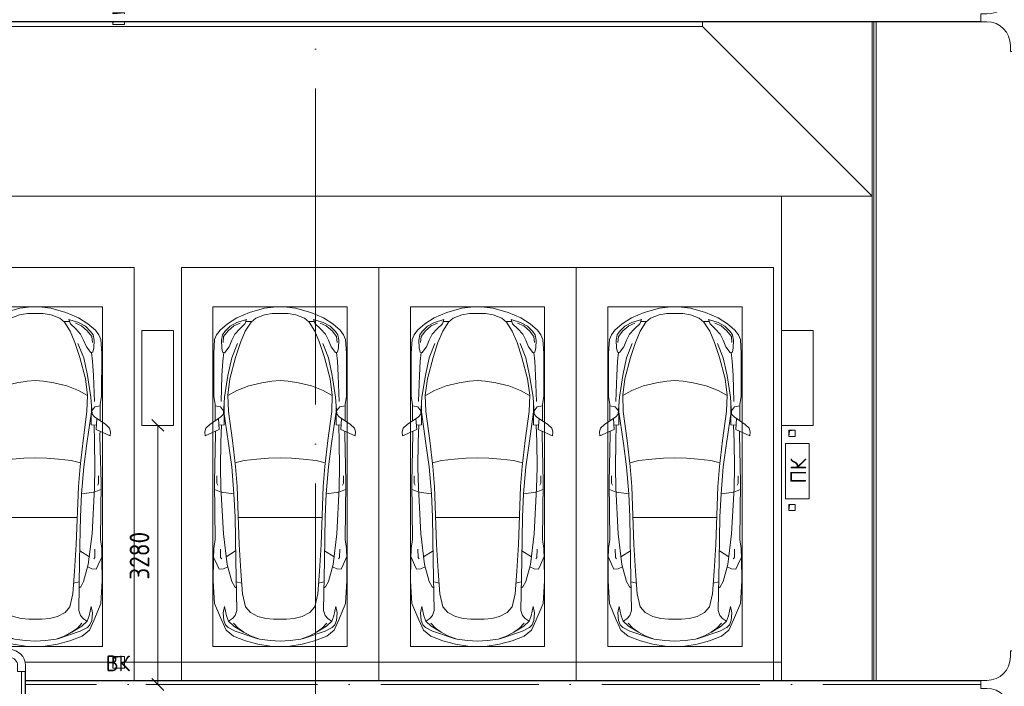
# Model space of a CAD drawing. Header units: millimetres. Extents: x -32229 to 192519, y -13689 to 125138.
# Tile 91 of 256: x 9587 to 22057, y 104346 to 112786. Entities that reach past the tile are written whole.
import ezdxf

# ---------------------------------------------------------------- set-up
doc = ezdxf.new("R2010")
doc.units = ezdxf.units.MM
doc.linetypes.add('ADSK_Линия сетки', pattern=[5000, 4000, -500, 0, -500])
doc.linetypes.add('ADSK_Осевая', pattern=[2800, 2000, -400, 0, -400])
for name, color, linetype, lineweight in [('A-____-____-DIMS', 7, 'Continuous', 9), ('A-____-____-DIMS-200', 7, 'Continuous', 9), ('A-____-NOTE-TEXT', 7, 'Continuous', 18), ('A-DETL-GENF-OTLN', 7, 'Continuous', 18), ('A-FLOR-____-OTLN', 7, 'Continuous', 18), ('A-GENM-____-OTLN', 7, 'Continuous', 18), ('C-PRKG-____-OTLN', 7, 'Continuous', 18), ('E-CABL-TRAY-CNTR', 7, 'ADSK_Осевая', 18), ('E-CABL-TRAY-OTLN', 7, 'Continuous', 18), ('M-EQPM-____-OTLN', 7, 'Continuous', 18), ('S-COLS-____-MCUT', 7, 'Continuous', 40), ('S-GRID-____-OTLN', 7, 'Continuous', 9)]:
    doc.layers.add(name, color=color, linetype=linetype, lineweight=lineweight)
doc.styles.add('GOST Common', font='GOST_Common.ttf', dxfattribs={"height": 200})
doc.styles.add('GOST Common_4', font='GOST_Common.ttf', dxfattribs={"width": 0.9, "height": 250})
doc.dimstyles.new('ГОСТ_2_5_мм2', dxfattribs={"dimscale": 304.8, "dimtxt": 251.428749, "dimasz": 0.492126, "dimexe": 0.492126, "dimexo": 0.656168, "dimgap": 0.098425, "dimtad": 1, "dimdec": 0, "dimdsep": 46, "dimtxsty": 'GOST Common_4', "dimblk1": 'OBLIQUE', "dimblk2": 'OBLIQUE', "dimsah": 1, "dimcen": 0.09, "dimazin": 2, "dimtfac": 1, "dimtdec": 4, "dimtix": 1, "dimtmove": 0, "dimatfit": 3, "dimfxl": 1, "dimtvp": 1, "dimtolj": 1, "dimtzin": 0, "dimarcsym": 2})

# ---------------------------------------------------------------- blocks, each defined once
blk = doc.blocks.new('АР_Машиноместо - 5300x2500_С-V158--01 ЭЛ')
at = {"layer": 'A-DETL-GENF-OTLN', "color": 253, "lineweight": 13, "true_color": 0xaaaaaa}
for p, q in [((862, -572), (702, -640)), ((1053, -518), (862, -572)), ((1051, -599), (941, -642)), ((1149, -583), (1051, -599)), ((1165, -503), (1053, -518)), ((1250, -582), (1149, -583)), ((1250, -500), (1165, -503)), ((1250, -500), (1335, -503)), ((1250, -582), (1351, -583)), ((1335, -503), (1447, -518)), ((1351, -583), (1449, -599)), ((1447, -518), (1638, -572)), ((1449, -599), (1559, -642)), ((1638, -572), (1798, -640)), ((584, -715), (489, -796)), ((616, -746), (550, -812)), ((702, -640), (584, -715)), ((704, -696), (616, -746)), ((825, -661), (704, -696)), ((738, -778), (805, -716)), ((805, -716), (825, -661)), ((882, -692), (809, -809)), ((888, -686), (815, -687)), ((941, -642), (882, -692)), ((1559, -642), (1618, -692)), ((1612, -686), (1685, -687)), ((1618, -692), (1691, -809)), ((1695, -716), (1675, -661)), ((1675, -661), (1796, -696)), ((1762, -778), (1695, -716)), ((1796, -696), (1884, -746)), ((1798, -640), (1916, -715)), ((1884, -746), (1950, -812)), ((1916, -715), (2011, -796)), ((446, -853), (421, -911)), ((489, -796), (446, -853)), ((519, -852), (506, -920)), ((550, -812), (519, -852)), ((639, -920), (677, -844)), ((677, -844), (738, -778)), ((809, -809), (749, -950)), ((1691, -809), (1751, -950)), ((1823, -844), (1762, -778)), ((1861, -920), (1823, -844)), ((1950, -812), (1981, -852)), ((1981, -852), (1994, -920)), ((2011, -796), (2054, -853)), ((2054, -853), (2079, -911)), ((421, -911), (409, -1087)), ((506, -920), (510, -1019)), ((603, -1005), (639, -920)), ((749, -950), (687, -1141)), ((1751, -950), (1813, -1141)), ((1897, -1005), (1861, -920)), ((1994, -920), (1990, -1019)), ((2079, -911), (2091, -1087)), ((409, -1087), (411, -1634)), ((510, -1019), (522, -1074)), ((522, -1074), (549, -1076)), ((549, -1076), (603, -1005)), ((1951, -1076), (1897, -1005)), ((1978, -1074), (1951, -1076)), ((1990, -1019), (1978, -1074)), ((2091, -1087), (2089, -1634)), ((687, -1141), (615, -1410)), ((1813, -1141), (1885, -1410)), ((615, -1410), (589, -1616)), ((853, -1499), (1017, -1460)), ((1017, -1460), (1147, -1439)), ((1147, -1439), (1250, -1434)), ((1353, -1439), (1250, -1434)), ((1483, -1460), (1353, -1439)), ((1647, -1499), (1483, -1460)), ((1885, -1410), (1911, -1616)), ((589, -1616), (596, -1825)), ((590, -1624), (704, -1557)), ((704, -1557), (853, -1499)), ((1796, -1557), (1647, -1499)), ((1910, -1624), (1796, -1557)), ((1911, -1616), (1904, -1825)), ((411, -1634), (427, -1731)), ((427, -1731), (427, -1943)), ((547, -1643), (531, -1858)), ((541, -1994), (540, -1733)), ((1953, -1643), (1969, -1858)), ((1959, -1994), (1960, -1733)), ((2089, -1634), (2073, -1731)), ((2073, -1731), (2073, -1943)), ((495, -1765), (427, -1753)), ((534, -1817), (495, -1765)), ((531, -1858), (501, -1894)), ((597, -2231), (535, -1798)), ((596, -1825), (645, -2192)), ((1904, -1825), (1855, -2192)), ((1903, -2231), (1965, -1798)), ((1966, -1817), (2005, -1765)), ((1969, -1858), (1999, -1894)), ((2005, -1765), (2073, -1753)), ((358, -1990), (309, -2036)), ((501, -1894), (358, -1990)), ((480, -2053), (471, -1914)), ((541, -1994), (476, -1998)), ((1959, -1994), (2024, -1998)), ((1999, -1894), (2142, -1990)), ((2020, -2053), (2029, -1914)), ((2142, -1990), (2191, -2036)), ((309, -2036), (297, -2080)), ((297, -2080), (301, -2131)), ((301, -2131), (480, -2053)), ((428, -2308), (432, -2120)), ((432, -2120), (431, -2074)), ((506, -1996), (500, -2210)), ((1994, -1996), (2000, -2210)), ((2199, -2131), (2020, -2053)), ((2068, -2120), (2069, -2074)), ((2072, -2308), (2068, -2120)), ((2191, -2036), (2203, -2080)), ((2203, -2080), (2199, -2131)), ((500, -2210), (496, -2532)), ((637, -2526), (597, -2231)), ((645, -2192), (684, -2522)), ((1855, -2192), (1816, -2522)), ((1863, -2526), (1903, -2231)), ((2000, -2210), (2004, -2532)), ((418, -2723), (428, -2308)), ((2082, -2723), (2072, -2308)), ((496, -2532), (501, -2790)), ((637, -2526), (666, -2867)), ((684, -2522), (705, -2775)), ((1816, -2522), (1795, -2775)), ((1863, -2526), (1834, -2867)), ((2004, -2532), (1999, -2790)), ((426, -3447), (418, -2723)), ((448, -2639), (448, -2734)), ((448, -2734), (460, -2756)), ((2052, -2734), (2040, -2756)), ((2052, -2639), (2052, -2734)), ((2074, -3447), (2082, -2723)), ((505, -2847), (421, -2813)), ((501, -2790), (531, -3375)), ((666, -2867), (505, -2847)), ((666, -2865), (679, -3159)), ((705, -2775), (731, -3508)), ((1795, -2775), (1769, -3508)), ((1834, -2865), (1821, -3159)), ((1834, -2867), (1995, -2847)), ((1999, -2790), (1969, -3375)), ((1995, -2847), (2079, -2813)), ((679, -3159), (689, -3706)), ((1821, -3159), (1811, -3706)), ((409, -3560), (426, -3447)), ((531, -3375), (579, -3763)), ((1969, -3375), (1921, -3763)), ((2091, -3560), (2074, -3447)), ((406, -3688), (409, -3560)), ((495, -3566), (497, -3672)), ((687, -3589), (566, -3664)), ((731, -3508), (752, -3846)), ((1769, -3508), (1748, -3846)), ((1813, -3589), (1934, -3664)), ((2005, -3566), (2003, -3672)), ((2094, -3688), (2091, -3560)), ((403, -3968), (406, -3688)), ((408, -3667), (453, -3766)), ((497, -3672), (510, -3691)), ((689, -3706), (700, -4345)), ((1811, -3706), (1800, -4345)), ((2003, -3672), (1990, -3691)), ((2092, -3667), (2047, -3766)), ((2097, -3968), (2094, -3688)), ((453, -3766), (478, -3819)), ((478, -3819), (533, -3818)), ((533, -3818), (586, -3790)), ((579, -3763), (639, -3975)), ((752, -3846), (774, -4133)), ((1748, -3846), (1726, -4133)), ((1921, -3763), (1861, -3975)), ((1967, -3818), (1914, -3790)), ((2022, -3819), (1967, -3818)), ((2047, -3766), (2022, -3819)), ((420, -4254), (403, -3968)), ((639, -3975), (675, -4045)), ((1861, -3975), (1825, -4045)), ((2080, -4254), (2097, -3968)), ((675, -4045), (695, -4058)), ((1825, -4045), (1805, -4058)), ((774, -4133), (812, -4299)), ((1726, -4133), (1688, -4299)), ((507, -4463), (420, -4254)), ((544, -4295), (528, -4375)), ((569, -4413), (544, -4295)), ((700, -4345), (680, -4406)), ((812, -4299), (873, -4370)), ((1688, -4299), (1627, -4370)), ((1800, -4345), (1820, -4406)), ((1931, -4413), (1956, -4295)), ((1956, -4295), (1972, -4375)), ((1993, -4463), (2080, -4254)), ((566, -4595), (507, -4463)), ((528, -4375), (536, -4471)), ((536, -4471), (558, -4526)), ((595, -4479), (569, -4413)), ((662, -4543), (595, -4479)), ((645, -4445), (597, -4481)), ((680, -4406), (645, -4445)), ((873, -4370), (970, -4419)), ((970, -4419), (1070, -4447)), ((1070, -4447), (1167, -4453)), ((1167, -4453), (1250, -4454)), ((1333, -4453), (1250, -4454)), ((1430, -4447), (1333, -4453)), ((1530, -4419), (1430, -4447)), ((1627, -4370), (1530, -4419)), ((1820, -4406), (1855, -4445)), ((1838, -4543), (1905, -4479)), ((1855, -4445), (1903, -4481)), ((1905, -4479), (1931, -4413)), ((1934, -4595), (1993, -4463)), ((1964, -4471), (1942, -4526)), ((1972, -4375), (1964, -4471)), ((558, -4526), (591, -4560)), ((659, -4670), (566, -4595)), ((591, -4560), (681, -4606)), ((717, -4569), (660, -4505)), ((788, -4618), (662, -4543)), ((681, -4606), (967, -4704)), ((791, -4620), (717, -4569)), ((1819, -4606), (1533, -4704)), ((1709, -4620), (1783, -4569)), ((1712, -4618), (1838, -4543)), ((1783, -4569), (1840, -4505)), ((1909, -4560), (1819, -4606)), ((1841, -4670), (1934, -4595)), ((1942, -4526), (1909, -4560)), ((813, -4729), (659, -4670)), ((874, -4665), (791, -4620)), ((970, -4772), (813, -4729)), ((988, -4707), (874, -4665)), ((1122, -4726), (988, -4707)), ((1250, -4732), (1122, -4726)), ((1250, -4732), (1378, -4726)), ((1378, -4726), (1512, -4707)), ((1512, -4707), (1626, -4665)), ((1530, -4772), (1687, -4729)), ((1626, -4665), (1709, -4620)), ((1687, -4729), (1841, -4670)), ((1126, -4794), (970, -4772)), ((1250, -4800), (1126, -4794)), ((1250, -4800), (1374, -4794)), ((1374, -4794), (1530, -4772))]:
    blk.add_line(p, q, dxfattribs=at)
at = {"layer": 'A-DETL-GENF-OTLN', "color": 254, "lineweight": 13, "true_color": 0xd4d4d4}
for p, q in [((665, -740), (592, -805)), ((743, -708), (665, -740)), ((1757, -708), (1835, -740)), ((1835, -740), (1908, -805)), ((592, -805), (535, -874)), ((1908, -805), (1965, -874)), ((535, -874), (528, -949)), ((710, -963), (637, -1146)), ((1790, -963), (1863, -1146)), ((1965, -874), (1972, -949)), ((537, -1076), (525, -1189)), ((1963, -1076), (1975, -1189)), ((525, -1189), (514, -1369)), ((637, -1146), (590, -1368)), ((1863, -1146), (1910, -1368)), ((1975, -1189), (1986, -1369)), ((514, -1369), (502, -1696)), ((590, -1368), (547, -1643)), ((1910, -1368), (1953, -1643)), ((1986, -1369), (1998, -1696)), ((678, -2473), (795, -2446)), ((795, -2446), (956, -2427)), ((956, -2427), (1105, -2414)), ((1105, -2414), (1250, -2413)), ((1395, -2414), (1250, -2413)), ((1544, -2427), (1395, -2414)), ((1705, -2446), (1544, -2427)), ((1822, -2473), (1705, -2446)), ((715, -3168), (1250, -3167)), ((1785, -3168), (1250, -3167)), ((695, -3980), (765, -3997)), ((1805, -3980), (1735, -3997))]:
    blk.add_line(p, q, dxfattribs=at)
at = {"layer": 'C-PRKG-____-OTLN', "color": 253, "lineweight": 13, "true_color": 0xaaaaaa}
for p, q in [((2500, 0), (0, 0)), ((0, 0), (0, -4840)), ((2500, 0), (2500, -5230)), ((400, -500), (400, -4800)), ((400, -500), (2100, -500)), ((2100, -500), (2100, -4800)), ((400, -4800), (2100, -4800)), ((0, -4940), (0, -5230))]:
    blk.add_line(p, q, dxfattribs=at)
blk = doc.blocks.new('АР_Машиноместо - 5300x2500_С-V155--01 ЭЛ')
at = {"layer": 'A-DETL-GENF-OTLN', "color": 253, "lineweight": 13, "true_color": 0xaaaaaa}
for p, q in [((970, 4772), (813, 4729)), ((1126, 4794), (970, 4772)), ((1250, 4800), (1126, 4794)), ((1250, 4800), (1374, 4794)), ((1374, 4794), (1530, 4772)), ((1530, 4772), (1687, 4729)), ((659, 4670), (566, 4595)), ((813, 4729), (659, 4670)), ((788, 4618), (662, 4543)), ((681, 4606), (967, 4704)), ((791, 4620), (717, 4569)), ((874, 4665), (791, 4620)), ((988, 4707), (874, 4665)), ((1122, 4726), (988, 4707)), ((1250, 4732), (1122, 4726)), ((1250, 4732), (1378, 4726)), ((1378, 4726), (1512, 4707)), ((1512, 4707), (1626, 4665)), ((1819, 4606), (1533, 4704)), ((1626, 4665), (1709, 4620)), ((1687, 4729), (1841, 4670)), ((1709, 4620), (1783, 4569)), ((1712, 4618), (1838, 4543)), ((1841, 4670), (1934, 4595)), ((566, 4595), (507, 4463)), ((536, 4471), (558, 4526)), ((558, 4526), (591, 4560)), ((591, 4560), (681, 4606)), ((662, 4543), (595, 4479)), ((717, 4569), (660, 4505)), ((1783, 4569), (1840, 4505)), ((1909, 4560), (1819, 4606)), ((1838, 4543), (1905, 4479)), ((1942, 4526), (1909, 4560)), ((1934, 4595), (1993, 4463)), ((1964, 4471), (1942, 4526)), ((507, 4463), (420, 4254)), ((528, 4375), (536, 4471)), ((544, 4295), (528, 4375)), ((569, 4413), (544, 4295)), ((595, 4479), (569, 4413)), ((645, 4445), (597, 4481)), ((680, 4406), (645, 4445)), ((700, 4345), (680, 4406)), ((812, 4299), (873, 4370)), ((873, 4370), (970, 4419)), ((970, 4419), (1070, 4447)), ((1070, 4447), (1167, 4453)), ((1167, 4453), (1250, 4454)), ((1333, 4453), (1250, 4454)), ((1430, 4447), (1333, 4453)), ((1530, 4419), (1430, 4447)), ((1627, 4370), (1530, 4419)), ((1688, 4299), (1627, 4370)), ((1800, 4345), (1820, 4406)), ((1820, 4406), (1855, 4445)), ((1855, 4445), (1903, 4481)), ((1905, 4479), (1931, 4413)), ((1931, 4413), (1956, 4295)), ((1956, 4295), (1972, 4375)), ((1972, 4375), (1964, 4471)), ((1993, 4463), (2080, 4254)), ((420, 4254), (403, 3968)), ((689, 3706), (700, 4345)), ((774, 4133), (812, 4299)), ((1726, 4133), (1688, 4299)), ((1811, 3706), (1800, 4345)), ((2080, 4254), (2097, 3968)), ((752, 3846), (774, 4133)), ((1748, 3846), (1726, 4133)), ((639, 3975), (675, 4045)), ((675, 4045), (695, 4058)), ((1825, 4045), (1805, 4058)), ((1861, 3975), (1825, 4045)), ((403, 3968), (406, 3688)), ((579, 3763), (639, 3975)), ((1921, 3763), (1861, 3975)), ((2097, 3968), (2094, 3688)), ((408, 3667), (453, 3766)), ((453, 3766), (478, 3819)), ((478, 3819), (533, 3818)), ((531, 3375), (579, 3763)), ((533, 3818), (586, 3790)), ((731, 3508), (752, 3846)), ((1769, 3508), (1748, 3846)), ((1967, 3818), (1914, 3790)), ((1969, 3375), (1921, 3763)), ((2022, 3819), (1967, 3818)), ((2047, 3766), (2022, 3819)), ((2092, 3667), (2047, 3766)), ((406, 3688), (409, 3560)), ((495, 3566), (497, 3672)), ((497, 3672), (510, 3691)), ((687, 3589), (566, 3664)), ((679, 3159), (689, 3706)), ((1821, 3159), (1811, 3706)), ((1813, 3589), (1934, 3664)), ((2003, 3672), (1990, 3691)), ((2005, 3566), (2003, 3672)), ((2094, 3688), (2091, 3560)), ((409, 3560), (426, 3447)), ((705, 2775), (731, 3508)), ((1795, 2775), (1769, 3508)), ((2091, 3560), (2074, 3447)), ((426, 3447), (418, 2723)), ((501, 2790), (531, 3375)), ((1999, 2790), (1969, 3375)), ((2074, 3447), (2082, 2723)), ((666, 2865), (679, 3159)), ((1834, 2865), (1821, 3159)), ((505, 2847), (421, 2813)), ((448, 2734), (460, 2756)), ((496, 2532), (501, 2790)), ((666, 2867), (505, 2847)), ((637, 2526), (666, 2867)), ((684, 2522), (705, 2775)), ((1816, 2522), (1795, 2775)), ((1834, 2867), (1995, 2847)), ((1863, 2526), (1834, 2867)), ((1995, 2847), (2079, 2813)), ((2004, 2532), (1999, 2790)), ((2052, 2734), (2040, 2756)), ((418, 2723), (428, 2308)), ((448, 2639), (448, 2734)), ((2052, 2639), (2052, 2734)), ((2082, 2723), (2072, 2308)), ((500, 2210), (496, 2532)), ((637, 2526), (597, 2231)), ((645, 2192), (684, 2522)), ((1855, 2192), (1816, 2522)), ((1863, 2526), (1903, 2231)), ((2000, 2210), (2004, 2532)), ((428, 2308), (432, 2120)), ((2072, 2308), (2068, 2120)), ((297, 2080), (301, 2131)), ((301, 2131), (480, 2053)), ((506, 1996), (500, 2210)), ((597, 2231), (535, 1798)), ((596, 1825), (645, 2192)), ((1904, 1825), (1855, 2192)), ((1903, 2231), (1965, 1798)), ((1994, 1996), (2000, 2210)), ((2199, 2131), (2020, 2053)), ((2203, 2080), (2199, 2131)), ((309, 2036), (297, 2080)), ((358, 1990), (309, 2036)), ((432, 2120), (431, 2074)), ((480, 2053), (471, 1914)), ((541, 1994), (476, 1998)), ((1959, 1994), (2024, 1998)), ((2020, 2053), (2029, 1914)), ((2068, 2120), (2069, 2074)), ((2142, 1990), (2191, 2036)), ((2191, 2036), (2203, 2080)), ((501, 1894), (358, 1990)), ((427, 1731), (427, 1943)), ((531, 1858), (501, 1894)), ((541, 1994), (540, 1733)), ((1959, 1994), (1960, 1733)), ((1969, 1858), (1999, 1894)), ((1999, 1894), (2142, 1990)), ((2073, 1731), (2073, 1943)), ((495, 1765), (427, 1753)), ((534, 1817), (495, 1765)), ((547, 1643), (531, 1858)), ((589, 1616), (596, 1825)), ((1911, 1616), (1904, 1825)), ((1953, 1643), (1969, 1858)), ((1966, 1817), (2005, 1765)), ((2005, 1765), (2073, 1753)), ((409, 1087), (411, 1634)), ((411, 1634), (427, 1731)), ((590, 1624), (704, 1557)), ((1910, 1624), (1796, 1557)), ((2089, 1634), (2073, 1731)), ((2091, 1087), (2089, 1634)), ((615, 1410), (589, 1616)), ((704, 1557), (853, 1499)), ((853, 1499), (1017, 1460)), ((1647, 1499), (1483, 1460)), ((1796, 1557), (1647, 1499)), ((1885, 1410), (1911, 1616)), ((687, 1141), (615, 1410)), ((1017, 1460), (1147, 1439)), ((1147, 1439), (1250, 1434)), ((1353, 1439), (1250, 1434)), ((1483, 1460), (1353, 1439)), ((1813, 1141), (1885, 1410)), ((749, 950), (687, 1141)), ((1751, 950), (1813, 1141)), ((421, 911), (409, 1087)), ((506, 920), (510, 1019)), ((510, 1019), (522, 1074)), ((522, 1074), (549, 1076)), ((549, 1076), (603, 1005)), ((603, 1005), (639, 920)), ((1897, 1005), (1861, 920)), ((1951, 1076), (1897, 1005)), ((1978, 1074), (1951, 1076)), ((1990, 1019), (1978, 1074)), ((1994, 920), (1990, 1019)), ((2079, 911), (2091, 1087)), ((446, 853), (421, 911)), ((519, 852), (506, 920)), ((639, 920), (677, 844)), ((809, 809), (749, 950)), ((1691, 809), (1751, 950)), ((1861, 920), (1823, 844)), ((1981, 852), (1994, 920)), ((2054, 853), (2079, 911)), ((489, 796), (446, 853)), ((584, 715), (489, 796)), ((550, 812), (519, 852)), ((616, 746), (550, 812)), ((677, 844), (738, 778)), ((738, 778), (805, 716)), ((882, 692), (809, 809)), ((1618, 692), (1691, 809)), ((1762, 778), (1695, 716)), ((1823, 844), (1762, 778)), ((1884, 746), (1950, 812)), ((1916, 715), (2011, 796)), ((1950, 812), (1981, 852)), ((2011, 796), (2054, 853)), ((702, 640), (584, 715)), ((704, 696), (616, 746)), ((862, 572), (702, 640)), ((825, 661), (704, 696)), ((805, 716), (825, 661)), ((888, 686), (815, 687)), ((941, 642), (882, 692)), ((1051, 599), (941, 642)), ((1449, 599), (1559, 642)), ((1559, 642), (1618, 692)), ((1612, 686), (1685, 687)), ((1638, 572), (1798, 640)), ((1695, 716), (1675, 661)), ((1675, 661), (1796, 696)), ((1796, 696), (1884, 746)), ((1798, 640), (1916, 715)), ((1053, 518), (862, 572)), ((1149, 583), (1051, 599)), ((1165, 503), (1053, 518)), ((1250, 582), (1149, 583)), ((1250, 500), (1165, 503)), ((1250, 582), (1351, 583)), ((1250, 500), (1335, 503)), ((1335, 503), (1447, 518)), ((1351, 583), (1449, 599)), ((1447, 518), (1638, 572))]:
    blk.add_line(p, q, dxfattribs=at)
at = {"layer": 'A-DETL-GENF-OTLN', "color": 254, "lineweight": 13, "true_color": 0xd4d4d4}
for p, q in [((695, 3980), (765, 3997)), ((1805, 3980), (1735, 3997)), ((715, 3168), (1250, 3167)), ((1785, 3168), (1250, 3167)), ((678, 2473), (795, 2446)), ((795, 2446), (956, 2427)), ((956, 2427), (1105, 2414)), ((1105, 2414), (1250, 2413)), ((1395, 2414), (1250, 2413)), ((1544, 2427), (1395, 2414)), ((1705, 2446), (1544, 2427)), ((1822, 2473), (1705, 2446)), ((514, 1369), (502, 1696)), ((590, 1368), (547, 1643)), ((1910, 1368), (1953, 1643)), ((1986, 1369), (1998, 1696)), ((525, 1189), (514, 1369)), ((637, 1146), (590, 1368)), ((1863, 1146), (1910, 1368)), ((1975, 1189), (1986, 1369)), ((537, 1076), (525, 1189)), ((710, 963), (637, 1146)), ((1790, 963), (1863, 1146)), ((1963, 1076), (1975, 1189)), ((535, 874), (528, 949)), ((592, 805), (535, 874)), ((1908, 805), (1965, 874)), ((1965, 874), (1972, 949)), ((665, 740), (592, 805)), ((1835, 740), (1908, 805)), ((743, 708), (665, 740)), ((1757, 708), (1835, 740))]:
    blk.add_line(p, q, dxfattribs=at)
at = {"layer": 'C-PRKG-____-OTLN', "color": 253, "lineweight": 13, "true_color": 0xaaaaaa}
for p, q in [((0, 0), (0, 5230)), ((2500, 0), (2500, 5230)), ((400, 4800), (2100, 4800)), ((400, 500), (400, 4800)), ((2100, 500), (2100, 4800)), ((400, 500), (2100, 500)), ((2500, 0), (0, 0))]:
    blk.add_line(p, q, dxfattribs=at)
blk = doc.blocks.new('АР_Канал вертикальный прямоугольный - ВК-3771037--01 ЭЛ')
at = {"layer": 'M-EQPM-____-OTLN', "lineweight": 13, "true_color": 0xe2e2e2}
blk.add_hatch(color=254, dxfattribs=at).paths.add_polyline_path([(-75, -75), (-60, 60), (75, 75), (-75, 75)])
at = {"layer": 'M-EQPM-____-OTLN', "color": 253, "lineweight": 13, "true_color": 0xaaaaaa}
for p, q in [((75, 75), (-75, 75)), ((-75, 75), (-75, -75)), ((75, 75), (-75, 75)), ((-75, 75), (-75, -75)), ((-75, -75), (-75, 75)), ((-75, 75), (75, 75)), ((-75, -75), (-60, 60)), ((-75, -75), (-60, 60)), ((-60, 60), (75, 75)), ((-60, 60), (75, 75)), ((75, -75), (75, 75)), ((75, 75), (75, -75)), ((-75, -75), (75, -75)), ((75, -75), (-75, -75))]:
    blk.add_line(p, q, dxfattribs=at)
blk = doc.blocks.new('АР_Канал вертикальный прямоугольный - ВК-V176--01 ЭЛ')
at = {"layer": 'M-EQPM-____-OTLN', "lineweight": 13, "true_color": 0xe2e2e2}
h = blk.add_hatch(color=254, dxfattribs=at)
h.paths.add_polyline_path([(-75, -75), (-71, -40), (-75, -40)])
h.paths.add_polyline_path([(-60, 60), (-60, 60), (75, 75), (-75, 75), (-75, 60)])
at = {"layer": 'M-EQPM-____-OTLN', "color": 253, "lineweight": 13, "true_color": 0xaaaaaa}
for p, q in [((75, 75), (-75, 75)), ((-75, 75), (-75, 60)), ((75, 75), (-75, 75)), ((-75, 75), (-75, 60)), ((-75, 60), (-75, 75)), ((-75, 75), (75, 75)), ((-60, 60), (75, 75)), ((-60, 60), (75, 75)), ((75, 60), (75, 75)), ((75, 75), (75, 60)), ((-75, -75), (-71, -40)), ((-75, -40), (-75, -75)), ((-75, -75), (-71, -40)), ((-75, -40), (-75, -75)), ((-75, -75), (-75, -40)), ((-75, -75), (75, -75)), ((75, -75), (-75, -75)), ((75, -75), (75, -40)), ((75, -40), (75, -75))]:
    blk.add_line(p, q, dxfattribs=at)
blk = doc.blocks.new('АР_Канал вертикальный прямоугольный - ПК-3224475--01 ЭЛ')
at = {"layer": 'M-EQPM-____-OTLN', "color": 253, "lineweight": 13, "true_color": 0xaaaaaa}
for p, q in [((350, 150), (-350, 150)), ((-350, 150), (-350, -150)), ((-350, -150), (-350, 150)), ((-350, 150), (350, 150)), ((350, -150), (350, 150)), ((350, 150), (350, -150)), ((-350, -150), (350, -150)), ((350, -150), (-350, -150))]:
    blk.add_line(p, q, dxfattribs=at)
blk = doc.blocks.new('АР_Канал вертикальный прямоугольный - АПТ-5386077--01 ЭЛ')
at = {"layer": 'M-EQPM-____-OTLN', "lineweight": 13, "true_color": 0xe2e2e2}
blk.add_hatch(color=254, dxfattribs=at).paths.add_polyline_path([(-40, -40), (-32, 32), (40, 40), (-40, 40)])
at = {"layer": 'M-EQPM-____-OTLN', "color": 253, "lineweight": 13, "true_color": 0xaaaaaa}
for p, q in [((40, 40), (-40, 40)), ((-40, 40), (-40, -40)), ((40, 40), (-40, 40)), ((-40, 40), (-40, -40)), ((-40, -40), (-40, 40)), ((-40, 40), (40, 40)), ((-40, -40), (-32, 32)), ((-40, -40), (-32, 32)), ((-32, 32), (40, 40)), ((-32, 32), (40, 40)), ((40, -40), (40, 40)), ((40, 40), (40, -40)), ((-40, -40), (40, -40)), ((40, -40), (-40, -40))]:
    blk.add_line(p, q, dxfattribs=at)
blk = doc.blocks.new('АР-Заполнение деф_ шва - Д_ш_-5402230--01 ЭЛ')
at = {"layer": 'A-GENM-____-OTLN', "color": 253, "lineweight": 13, "true_color": 0xaaaaaa}
for p, q in [((7175, 25), (15515, 25)), ((7175, -25), (15515, -25))]:
    blk.add_line(p, q, dxfattribs=at)
blk = doc.blocks.new('Наметкина 10_РД_АР_П_отсоединено_rvt-1--01 ЭЛ')
at = {"layer": 'A-FLOR-____-OTLN', "color": 253, "lineweight": 13, "true_color": 0xaaaaaa}
for p, q in [((18235, 112760), (18235, 112700)), ((20385, 112760), (20385, 110550)), ((20405, 112760), (20405, 104420)), ((20435, 104420), (20435, 112760)), ((18235, 112700), (-20965, 112700)), ((20385, 110550), (18235, 112700)), ((-20965, 110550), (19235, 110550)), ((20385, 110550), (-20965, 110550)), ((20385, 110550), (19235, 110550)), ((19235, 110550), (19235, 108850)), ((20385, 104420), (20385, 110550)), ((19235, 107650), (19235, 104420)), ((9656, 104650), (10765, 104650)), ((10915, 104650), (19235, 104650))]:
    blk.add_line(p, q, dxfattribs=at)
at = {"layer": 'S-COLS-____-MCUT', "color": 253, "lineweight": 15, "true_color": 0xaaaaaa}
for p, q in [((11535, 108850), (11135, 108850)), ((11135, 108850), (11135, 107650)), ((11535, 107650), (11535, 108850)), ((19635, 108850), (19235, 108850)), ((19235, 108850), (19235, 107650)), ((19635, 107650), (19635, 108850)), ((11135, 107650), (11535, 107650)), ((19235, 107650), (19635, 107650))]:
    blk.add_line(p, q, dxfattribs=at)
at = {"layer": 'A-GENM-____-OTLN', "color": 253, "lineweight": 13, "true_color": 0xaaaaaa, "rotation": 270}
blk.add_blockref('АР-Заполнение деф_ шва - Д_ш_-5402230--01 ЭЛ', (20410, 119935), dxfattribs=at)
at = {"layer": 'C-PRKG-____-OTLN', "color": 253, "lineweight": 13, "true_color": 0xaaaaaa}
blk.add_blockref('АР_Машиноместо - 5300x2500_С-V158--01 ЭЛ', (8535, 109650), dxfattribs=at)
at = {"layer": 'C-PRKG-____-OTLN', "color": 253, "lineweight": 13, "true_color": 0xaaaaaa, "rotation": 180}
for p in [(14135, 109650), (16635, 109650), (19135, 109650)]:
    blk.add_blockref('АР_Машиноместо - 5300x2500_С-V155--01 ЭЛ', p, dxfattribs=at)
at = {"layer": 'M-EQPM-____-OTLN', "color": 253, "lineweight": 13, "true_color": 0xaaaaaa}
for name, p in [('АР_Канал вертикальный прямоугольный - ВК-V176--01 ЭЛ', (10840, 112800)), ('АР_Канал вертикальный прямоугольный - АПТ-5386077--01 ЭЛ', (19370, 107550)), ('АР_Канал вертикальный прямоугольный - АПТ-5386077--01 ЭЛ', (19370, 106610)), ('АР_Канал вертикальный прямоугольный - ВК-3771037--01 ЭЛ', (10840, 104650))]:
    blk.add_blockref(name, p, dxfattribs=at)
at = {"layer": 'M-EQPM-____-OTLN', "color": 253, "lineweight": 13, "true_color": 0xaaaaaa, "rotation": 90}
blk.add_blockref('АР_Канал вертикальный прямоугольный - ПК-3224475--01 ЭЛ', (19435, 107070), dxfattribs=at)
at = {"layer": 'A-____-NOTE-TEXT', "color": 253, "lineweight": 5, "true_color": 0xaaaaaa, "insert": (19348, 106915), "char_height": 200, "width": 384.81, "attachment_point": 1, "rotation": 90, "style": 'GOST Common'}
blk.add_mtext('ПК', dxfattribs=at)
at = {"layer": 'A-____-NOTE-TEXT', "color": 253, "lineweight": 5, "true_color": 0xaaaaaa, "insert": (10678, 104737), "char_height": 200, "width": 400.84, "attachment_point": 1, "style": 'GOST Common'}
blk.add_mtext('ВК', dxfattribs=at)
blk = doc.blocks.new('M_Горизонтальный тройник для канального - Радиус 300 мм-1473419--01 ЭЛ')
at = {"layer": 'E-CABL-TRAY-OTLN', "color": 150, "true_color": 0x0080ff}
for p, q in [((425, 50), (-425, 50)), ((-425, 50), (-425, -50)), ((425, -50), (425, 50)), ((-425, -50), (-350, -50)), ((350, -50), (425, -50)), ((-50, -350), (-50, -425)), ((50, -425), (50, -350)), ((-50, -425), (50, -425))]:
    blk.add_line(p, q, dxfattribs=at)
for centre, start, end in [((-350, -350), 0, 90), ((350, -350), 90, 180)]:
    blk.add_arc(centre, 300, start, end, dxfattribs=at)
blk = doc.blocks.new('M_Горизонтальный изгиб-колено для канального - Стандартное-V279--01 ЭЛ')
at = {"layer": 'E-CABL-TRAY-OTLN', "color": 94, "true_color": 0x009f00}
for p, q in [((50, 225), (-50, 225)), ((-50, 225), (-50, 150)), ((50, 150), (50, 225)), ((-225, -50), (-225, 50)), ((-225, 50), (-150, 50)), ((-150, -50), (-225, -50))]:
    blk.add_line(p, q, dxfattribs=at)
for radius, end in [(200, 360), (100, 0)]:
    blk.add_arc((-150, 150), radius, 270, end, dxfattribs=at)
blk = doc.blocks.new('DIMBLOCK18--01 ЭЛ')
at = {"layer": 'A-____-____-DIMS-200'}
for p, q in [((11430, 107650), (11186, 107650)), ((11336, 107650), (11261, 107725)), ((11336, 104370), (11336, 107650)), ((11336, 107650), (11411, 107575)), ((11336, 107650), (11430, 107650)), ((11336, 104370), (11261, 104445)), ((11430, 104370), (11186, 104370)), ((11336, 104370), (11411, 104295)), ((11336, 104370), (11430, 104370))]:
    blk.add_line(p, q, dxfattribs=at)
at = {"layer": 'A-____-____-DIMS-200', "color": 0, "insert": (10979, 105695), "char_height": 250, "width": 756.84, "attachment_point": 1, "rotation": 90, "line_spacing_factor": 1.022761, "style": 'GOST Common_4'}
blk.add_mtext('3280', dxfattribs=at)
blk = doc.blocks.new('_Oblique')
at = {"color": 0, "linetype": 'ByBlock', "lineweight": -2}
blk.add_line((-0.5, -0.5), (0.5, 0.5), dxfattribs=at)

msp = doc.modelspace()

# ---------------------------------------------------------------- linework, layer by layer
at = {"layer": 'E-CABL-TRAY-CNTR', "color": 94, "true_color": 0x009f00}
msp.add_line((9610.6, 104535.3), (9610.6, 81475.9), dxfattribs=at)
at = {"layer": 'E-CABL-TRAY-CNTR', "color": 5, "true_color": 0x0000ff}
msp.add_line((21760.1, 104369.8), (9660.6, 104369.8), dxfattribs=at)
at = {"layer": 'E-CABL-TRAY-OTLN', "color": 150, "true_color": 0x0080ff}
for p, q in [((21760.1, 112762.6), (-20774.8, 112762.6)), ((21760.1, 112760), (-20774.8, 112760)), ((21760.1, 112762.6), (21760.1, 112760))]:
    msp.add_line(p, q, dxfattribs=at)
at = {"layer": 'E-CABL-TRAY-OTLN', "color": 94, "true_color": 0x009f00}
for p, q in [((9658, 104535.3), (9660.6, 104535.3)), ((9658, 104535.3), (9658, 81475.9)), ((9660.6, 104535.3), (9660.6, 81475.9))]:
    msp.add_line(p, q, dxfattribs=at)
at = {"layer": 'E-CABL-TRAY-OTLN', "color": 5, "true_color": 0x0000ff}
for p, q in [((21760.1, 104419.8), (9660.6, 104419.8)), ((21760.1, 104417.3), (9660.6, 104417.3)), ((21760.1, 104419.8), (21760.1, 104417.3))]:
    msp.add_line(p, q, dxfattribs=at)
at = {"layer": 'S-GRID-____-OTLN', "color": 253, "linetype": 'ADSK_Линия сетки', "true_color": 0xaaaaaa}
msp.add_line((13335.3, -12088.9), (13335.3, 125138.4), dxfattribs=at)

# ---------------------------------------------------------------- block references
at = {"lineweight": 5}
msp.add_blockref('Наметкина 10_РД_АР_П_отсоединено_rvt-1--01 ЭЛ', (0, 0), dxfattribs=at)
at = {"layer": 'E-CABL-TRAY-OTLN', "color": 150, "true_color": 0x0080ff, "rotation": 270}
for p in [(22185.1, 112810), (22185.1, 104369.8)]:
    msp.add_blockref('M_Горизонтальный тройник для канального - Радиус 300 мм-1473419--01 ЭЛ', p, dxfattribs=at)
at = {"layer": 'E-CABL-TRAY-OTLN', "color": 94, "true_color": 0x009f00, "rotation": 90}
msp.add_blockref('M_Горизонтальный изгиб-колено для канального - Стандартное-V279--01 ЭЛ', (9610.6, 104760.3), dxfattribs=at)

# ---------------------------------------------------------------- dimensions: what is measured, and where the dimension line sits
at = {"layer": 'A-____-____-DIMS'}
dim = msp.add_linear_dim(base=(11336, 107650), p1=(11230, 104369.8), p2=(11230, 107650), angle=90, dimstyle='ГОСТ_2_5_мм2', override={"dimpost": '<>', "dimfxl": 3280.185907}, dxfattribs=at)
dim.commit()
dim.dimension.update_dxf_attribs({"geometry": 'DIMBLOCK18--01 ЭЛ', "text_midpoint": (11181, 106009.9)})

doc.saveas('drawing.dxf')
